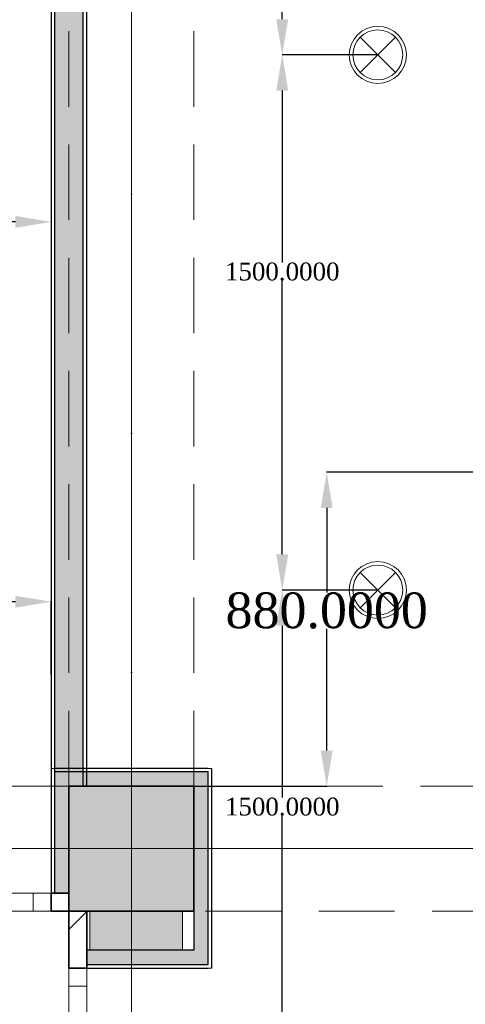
# Model space of a CAD drawing. Header units: millimetres. Extents: x 0 to 88385, y 0 to 41127.
# Tile 23 of 244: x 48919 to 50167, y 14227 to 16987. Entities that reach past the tile are written whole.
import ezdxf
from ezdxf import colors
from ezdxf.entities.mleader import LeaderData, LeaderLine
from ezdxf.enums import TextEntityAlignment as Align
from ezdxf.math import Vec2, Vec3

# ---------------------------------------------------------------- set-up
doc = ezdxf.new("R2010")
doc.units = ezdxf.units.MM
doc.header["$MEASUREMENT"] = 0
doc.linetypes.add('Dot & Dashed', pattern=[670.277762, 317.5, -176.388889, 0, -176.388874])
doc.linetypes.add('Hidden', pattern=[317.5, 211.666667, -105.833333])
for name, color, linetype in [('- განათება', 7, 'Continuous'), ('- საშტეფცელო როზეტები', 7, 'Continuous'), ('New_Structural - Bearing', 7, 'Continuous'), ('Structural - Bearing', 7, 'Continuous'), ('Structural - Grid', 7, 'Continuous')]:
    doc.layers.add(name, color=color, linetype=linetype)
for name, color, linetype, lineweight in [('Archicad Windows_Pen_No__1', 7, 'Continuous', 13), ('New_2D Drafting - General_Pen_No__2', 8, 'Continuous', 15), ('New_Structural - Bearing_Pen_No__1', 7, 'Continuous', 13), ('Structural - Bearing_Pen_No__20', 1, 'Continuous', 0), ('Structural - Bearing_Pen_No__27', 7, 'Continuous', 35)]:
    doc.layers.add(name, color=color, linetype=linetype, lineweight=lineweight)
for name, color, linetype, lineweight, true_color in [('New_2D Drafting - General_Pen_No__5', 7, 'Continuous', 25, 0x40a5ff), ('New_Interior - Lamp_Pen_No__77', 7, 'Continuous', 20, 0xffeb28), ('New_Structural - Bearing_Pen_No__255', 7, 'Continuous', 13, 0xe8e8e8), ('New_Structural - Bearing_Pen_No__5', 7, 'Continuous', 25, 0x40a5ff), ('New_Structural - Bearing_Pen_No__57', 7, 'Continuous', 25, 0xdcd214), ('Structural - Bearing_Pen_No__161', 7, 'Continuous', 13, 0x6a6a6a), ('Structural - Bearing_Pen_No__28', 7, 'Continuous', 35, 0xa80f02), ('Structural - Bearing_Pen_No__81', 7, 'Continuous', 20, 0x6a6a6a), ('Structural - Grid_Pen_No__81', 7, 'Continuous', 20, 0x6a6a6a)]:
    doc.layers.add(name, color=color, linetype=linetype, lineweight=lineweight, true_color=true_color)
doc.styles.add('GENERATED_STYLE_2', font='txt')
doc.styles.get("Standard").update_dxf_attribs({"font": 'sylfaen.ttf'})
doc.dimstyles.get("Standard").update_dxf_attribs({"dimtxt": 0.18, "dimasz": 0.18, "dimexe": 0.18, "dimexo": 0.0625, "dimgap": 0.09, "dimtad": 0, "dimtih": 1, "dimtoh": 1, "dimdec": 4, "dimzin": 0, "dimdsep": 46, "dimtxsty": 'Standard', "dimcen": 0.09, "dimadec": 0, "dimazin": 0, "dimtfac": 1, "dimtdec": 4, "dimtofl": 0, "dimtmove": 0, "dimatfit": 3, "dimfxl": 1, "dimtolj": 1, "dimtzin": 0, "dimarcsym": 0})
pattern_1 = [(45, (0, 0), (-127.2792, 127.2792), [])]

# ---------------------------------------------------------------- blocks, each defined once
blk = doc.blocks.new('Horizontal Multi-Sash Window_3')
at = {"layer": 'Archicad Windows_Pen_No__1', "color": 7, "linetype": 'Continuous', "lineweight": 13}
for p, q in [((-1162.5, 0), (1162.5, 0)), ((-1162.5, 0), (-1112.5, 0)), ((-1162.5, 0), (-1162.5, -50)), ((-1162.5, 0), (-1162.5, -50)), ((-1112.5, 0), (-1112.5, -50)), ((-1112.5, 0), (-50, 0)), ((-50, -50), (-50, 0)), ((-50, 0), (0, 0)), ((0, 0), (50, 0)), ((50, 0), (50, -50)), ((50, 0), (1112.5, 0)), ((1112.5, -50), (1112.5, 0)), ((1112.5, 0), (1162.5, 0)), ((1162.5, 0), (1162.5, -50)), ((1162.5, 0), (1162.5, -50)), ((-1162.5, -50), (1162.5, -50)), ((-1112.5, -50), (-1162.5, -50)), ((-50, -50), (-1112.5, -50)), ((0, -50), (-50, -50)), ((50, -50), (0, -50)), ((1112.5, -50), (50, -50)), ((1162.5, -50), (1112.5, -50))]:
    blk.add_line(p, q, dxfattribs=at)
blk = doc.blocks.new('Wall_4', base_point=(-35183.8, 14488))
at = {"layer": 'Structural - Bearing', "linetype": 'Continuous', "lineweight": 0, "true_color": 0x000000}
h = blk.add_hatch(dxfattribs=at)
h.set_pattern_fill('MASONRY_BLOCK', color=18, style=0, pattern_type=2)
h.set_pattern_definition(pattern_1)
h.paths.add_polyline_path([(-35233.8, 14538), (-35223.8, 14528), (-35223.8, 14538)])
h = blk.add_hatch(dxfattribs=at)
h.set_pattern_fill('MASONRY_BLOCK', color=18, style=0, pattern_type=2)
h.set_pattern_definition(pattern_1)
h.paths.add_polyline_path([(-35233.8, 14488), (-35183.8, 14488), (-35233.8, 14538)])
h = blk.add_hatch(dxfattribs=at)
h.set_pattern_fill('MASONRY_BLOCK', color=18, style=0, pattern_type=2)
h.set_pattern_definition(pattern_1)
h.paths.add_polyline_path([(-35223.8, 14528), (-35183.8, 14488), (-35183.8, 14538), (-35223.8, 14538)])
at = {"layer": 'Structural - Bearing_Pen_No__27', "color": 7, "linetype": 'Continuous', "lineweight": 35}
for p, q in [((-35223.8, 14538), (-35233.8, 14538)), ((-35233.8, 14538), (-35233.8, 14488)), ((-35183.8, 14538), (-35223.8, 14538))]:
    blk.add_line(p, q, dxfattribs=at)
at = {"layer": 'Structural - Bearing_Pen_No__27', "color": 7, "linetype": 'Continuous', "lineweight": 35, "flags": 128}
blk.add_lwpolyline([(-35233.8, 14488), (-35183.8, 14488)], dxfattribs=at)
at = {"layer": 'Archicad Windows_Pen_No__1', "color": 7, "linetype": 'Continuous', "lineweight": 13, "xscale": -1, "zscale": 1000}
blk.add_blockref('Horizontal Multi-Sash Window_3', (-36396.3, 14538), dxfattribs=at)
blk = doc.blocks.new('Horizontal Multi-Sash Window_11')
at = {"layer": 'Archicad Windows_Pen_No__1', "color": 7, "linetype": 'Continuous', "lineweight": 13}
for p, q in [((-687.5, 0), (687.5, 0)), ((-687.5, 0), (-637.5, 0)), ((-687.5, 0), (-687.5, -50)), ((-687.5, 0), (-687.5, -50)), ((-637.5, 0), (-637.5, -50)), ((-637.5, 0), (637.5, 0)), ((637.5, -50), (637.5, 0)), ((637.5, 0), (687.5, 0)), ((687.5, 0), (687.5, -50)), ((687.5, 0), (687.5, -50)), ((-687.5, -50), (687.5, -50)), ((-637.5, -50), (-687.5, -50)), ((637.5, -50), (-637.5, -50)), ((687.5, -50), (637.5, -50))]:
    blk.add_line(p, q, dxfattribs=at)
blk = doc.blocks.new('Wall_10', base_point=(-35183.8, 12903.1))
at = {"layer": 'Structural - Bearing', "linetype": 'Continuous', "lineweight": 0, "true_color": 0x000000}
h = blk.add_hatch(dxfattribs=at)
h.set_pattern_fill('MASONRY_BLOCK', color=18, style=0, pattern_type=2)
h.set_pattern_definition(pattern_1)
h.paths.add_polyline_path([(-35133.8, 14488), (-35183.8, 14488), (-35183.8, 14328), (-35133.8, 14328)])
at = {"layer": 'Structural - Bearing_Pen_No__27', "color": 7, "linetype": 'Continuous', "lineweight": 35}
for p, q in [((-35183.8, 14328), (-35133.8, 14328)), ((-35183.8, 12953.1), (-35133.8, 12953.1))]:
    blk.add_line(p, q, dxfattribs=at)
at = {"layer": 'Structural - Bearing_Pen_No__27', "color": 7, "linetype": 'Continuous', "lineweight": 35, "flags": 128}
for points in [[(-35183.8, 14488), (-35183.8, 14328)], [(-35133.8, 14328), (-35133.8, 14488)]]:
    blk.add_lwpolyline(points, dxfattribs=at)
at = {"layer": 'Archicad Windows_Pen_No__1', "color": 7, "linetype": 'Continuous', "lineweight": 13, "zscale": 1000, "rotation": 90}
blk.add_blockref('Horizontal Multi-Sash Window_11', (-35183.8, 13640.5), dxfattribs=at)
blk = doc.blocks.new('Wall_60', base_point=(-35233.8, 20488))
at = {"layer": 'New_Structural - Bearing_Pen_No__57', "linetype": 'Continuous', "lineweight": 25, "true_color": 0xdcd214}
blk.add_hatch(color=52, dxfattribs=at).paths.add_polyline_path([(-35223.8, 20488), (-35223.8, 14838), (-35143.8, 14838), (-35143.8, 20488)])
at = {"layer": 'New_Structural - Bearing_Pen_No__1', "color": 7, "linetype": 'Continuous', "lineweight": 13, "flags": 128}
for points in [[(-35233.8, 14838), (-35223.8, 14838)], [(-35223.8, 14838), (-35183.8, 14838)]]:
    blk.add_lwpolyline(points, dxfattribs=at)
at = {"layer": 'New_Structural - Bearing_Pen_No__5', "color": 161, "linetype": 'Continuous', "lineweight": 25, "true_color": 0x40a5ff}
for p, q in [((-35223.8, 20488), (-35223.8, 14838)), ((-35143.8, 14838), (-35143.8, 20488))]:
    blk.add_line(p, q, dxfattribs=at)
at = {"layer": 'New_Structural - Bearing_Pen_No__5', "color": 161, "linetype": 'Continuous', "lineweight": 25, "true_color": 0x40a5ff, "flags": 128}
for points in [[(-35233.8, 20488), (-35233.8, 14838)], [(-35133.8, 14838), (-35133.8, 20488)]]:
    blk.add_lwpolyline(points, dxfattribs=at)
blk = doc.blocks.new('Wall_105', base_point=(-34833.8, 14838))
at = {"layer": 'New_Structural - Bearing_Pen_No__255', "linetype": 'Continuous', "lineweight": 13, "true_color": 0xe8e8e8}
for points in [[(-34833.8, 14878), (-34833.8, 14838), (-34793.8, 14878)], [(-34833.8, 14838), (-34793.8, 14838), (-34793.8, 14878)], [(-34833.8, 14838), (-34833.8, 14488), (-34793.8, 14488), (-34793.8, 14838)]]:
    blk.add_hatch(color=254, dxfattribs=at).paths.add_polyline_path(points)
at = {"layer": 'New_Structural - Bearing_Pen_No__1', "color": 7, "linetype": 'Continuous', "lineweight": 13, "flags": 128}
blk.add_lwpolyline([(-34783.8, 14888), (-34793.8, 14888)], dxfattribs=at)
at = {"layer": 'New_Structural - Bearing_Pen_No__5', "color": 161, "linetype": 'Continuous', "lineweight": 25, "true_color": 0x40a5ff}
for p, q in [((-34793.8, 14878), (-34833.8, 14878)), ((-34793.8, 14838), (-34793.8, 14878)), ((-34793.8, 14488), (-34793.8, 14838))]:
    blk.add_line(p, q, dxfattribs=at)
at = {"layer": 'New_Structural - Bearing_Pen_No__5', "color": 161, "linetype": 'Continuous', "lineweight": 25, "true_color": 0x40a5ff, "flags": 128}
blk.add_lwpolyline([(-34783.8, 14488), (-34783.8, 14888)], dxfattribs=at)
blk = doc.blocks.new('Wall_106', base_point=(-35183.8, 14488))
at = {"layer": 'New_Structural - Bearing_Pen_No__255', "linetype": 'Continuous', "lineweight": 13, "true_color": 0xe8e8e8}
for points in [[(-35223.8, 14878), (-35183.8, 14838), (-35183.8, 14878)], [(-35223.8, 14838), (-35183.8, 14838), (-35223.8, 14878)], [(-35223.8, 14838), (-35223.8, 14538), (-35183.8, 14538), (-35183.8, 14838)]]:
    blk.add_hatch(color=254, dxfattribs=at).paths.add_polyline_path(points)
at = {"layer": 'New_Structural - Bearing_Pen_No__1', "color": 7, "linetype": 'Continuous', "lineweight": 13, "flags": 128}
blk.add_lwpolyline([(-35233.8, 14888), (-35223.8, 14888)], dxfattribs=at)
at = {"layer": 'New_Structural - Bearing_Pen_No__5', "color": 161, "linetype": 'Continuous', "lineweight": 25, "true_color": 0x40a5ff}
for p, q in [((-35183.8, 14878), (-35223.8, 14878)), ((-35223.8, 14878), (-35223.8, 14838)), ((-35223.8, 14838), (-35223.8, 14538))]:
    blk.add_line(p, q, dxfattribs=at)
at = {"layer": 'New_Structural - Bearing_Pen_No__5', "color": 161, "linetype": 'Continuous', "lineweight": 25, "true_color": 0x40a5ff, "flags": 128}
blk.add_lwpolyline([(-35233.8, 14888), (-35233.8, 14538)], dxfattribs=at)
at = {"layer": 'Structural - Bearing_Pen_No__27', "color": 7, "linetype": 'Continuous', "lineweight": 35}
for p, q in [((-35223.8, 14538), (-35233.8, 14538)), ((-35183.8, 14538), (-35223.8, 14538))]:
    blk.add_line(p, q, dxfattribs=at)
blk = doc.blocks.new('Wall_107', base_point=(-35183.8, 14838))
at = {"layer": 'New_Structural - Bearing_Pen_No__255', "linetype": 'Continuous', "lineweight": 13, "true_color": 0xe8e8e8}
blk.add_hatch(color=254, dxfattribs=at).paths.add_polyline_path([(-34833.8, 14878), (-35183.8, 14878), (-35183.8, 14838), (-34833.8, 14838)])
at = {"layer": 'New_Structural - Bearing_Pen_No__5', "color": 161, "linetype": 'Continuous', "lineweight": 25, "true_color": 0x40a5ff}
for p, q in [((-35183.8, 14878), (-35223.8, 14878)), ((-34833.8, 14878), (-35183.8, 14878)), ((-34793.8, 14878), (-34833.8, 14878))]:
    blk.add_line(p, q, dxfattribs=at)
at = {"layer": 'New_Structural - Bearing_Pen_No__5', "color": 161, "linetype": 'Continuous', "lineweight": 25, "true_color": 0x40a5ff, "flags": 128}
blk.add_lwpolyline([(-34793.8, 14888), (-35223.8, 14888)], dxfattribs=at)
blk = doc.blocks.new('Wall_259', base_point=(-34833.8, 14488))
at = {"layer": 'New_Structural - Bearing_Pen_No__57', "linetype": 'Continuous', "lineweight": 25, "true_color": 0xdcd214}
for points in [[(-34793.8, 14378), (-34793.8, 14488), (-34833.8, 14488), (-34833.8, 14378)], [(-34833.8, 14378), (-34833.8, 14338), (-34793.8, 14338)], [(-34793.8, 14378), (-34833.8, 14378), (-34793.8, 14338)]]:
    blk.add_hatch(color=52, dxfattribs=at).paths.add_polyline_path(points)
at = {"layer": 'New_Structural - Bearing_Pen_No__1', "color": 7, "linetype": 'Continuous', "lineweight": 13, "flags": 128}
blk.add_lwpolyline([(-34783.8, 14328), (-34793.8, 14328)], dxfattribs=at)
at = {"layer": 'New_Structural - Bearing_Pen_No__5', "color": 161, "linetype": 'Continuous', "lineweight": 25, "true_color": 0x40a5ff}
for p, q in [((-34793.8, 14378), (-34793.8, 14488)), ((-34793.8, 14338), (-34793.8, 14378)), ((-34833.8, 14338), (-34793.8, 14338))]:
    blk.add_line(p, q, dxfattribs=at)
at = {"layer": 'New_Structural - Bearing_Pen_No__5', "color": 161, "linetype": 'Continuous', "lineweight": 25, "true_color": 0x40a5ff, "flags": 128}
for points in [[(-34833.8, 14488), (-34833.8, 14378)], [(-34783.8, 14328), (-34783.8, 14488)]]:
    blk.add_lwpolyline(points, dxfattribs=at)
blk = doc.blocks.new('Wall_260', base_point=(-34833.8, 14378))
at = {"layer": 'New_Structural - Bearing_Pen_No__57', "linetype": 'Continuous', "lineweight": 25, "true_color": 0xdcd214}
blk.add_hatch(color=52, dxfattribs=at).paths.add_polyline_path([(-34833.8, 14378), (-35133.8, 14378), (-35133.8, 14338), (-34833.8, 14338)])
at = {"layer": 'New_Structural - Bearing_Pen_No__1', "color": 7, "linetype": 'Continuous', "lineweight": 13, "flags": 128}
for points in [[(-35133.8, 14378), (-35133.8, 14338)], [(-35133.8, 14338), (-35133.8, 14328)]]:
    blk.add_lwpolyline(points, dxfattribs=at)
at = {"layer": 'New_Structural - Bearing_Pen_No__5', "color": 161, "linetype": 'Continuous', "lineweight": 25, "true_color": 0x40a5ff}
for p, q in [((-35133.8, 14338), (-34833.8, 14338)), ((-34833.8, 14338), (-34793.8, 14338))]:
    blk.add_line(p, q, dxfattribs=at)
at = {"layer": 'New_Structural - Bearing_Pen_No__5', "color": 161, "linetype": 'Continuous', "lineweight": 25, "true_color": 0x40a5ff, "flags": 128}
for points in [[(-34833.8, 14378), (-35133.8, 14378)], [(-35133.8, 14328), (-34793.8, 14328)]]:
    blk.add_lwpolyline(points, dxfattribs=at)
blk = doc.blocks.new('Column_11', base_point=(-35008.8, 14663))
at = {"layer": 'Structural - Bearing_Pen_No__161', "linetype": 'Continuous', "lineweight": 0, "true_color": 0x6a6a6a}
blk.add_hatch(color=251, dxfattribs=at).paths.add_polyline_path([(-34833.8, 14488), (-34833.8, 14838), (-35183.8, 14838), (-35183.8, 14488)])
at = {"layer": 'Structural - Bearing_Pen_No__20', "color": 1, "linetype": 'Continuous', "lineweight": 0}
for p, q in [((-35008.8, 14743), (-35008.8, 14918)), ((-35088.8, 14663), (-35263.8, 14663)), ((-34928.8, 14663), (-34753.8, 14663)), ((-35008.8, 14583), (-35008.8, 14408))]:
    blk.add_line(p, q, dxfattribs=at)
blk.add_point((-35008.8, 14663), dxfattribs=at)
at = {"layer": 'Structural - Bearing_Pen_No__28', "color": 14, "linetype": 'Continuous', "lineweight": 35, "true_color": 0xa80f02, "flags": 128}
blk.add_lwpolyline([(-34833.8, 14488), (-34833.8, 14838), (-35183.8, 14838), (-35183.8, 14488)], close=True, dxfattribs=at)
blk = doc.blocks.new('Standard grid marker')
at = {"layer": 'Structural - Grid_Pen_No__81', "color": 251, "linetype": 'Continuous', "lineweight": 20, "true_color": 0x6a6a6a}
blk.add_line((1000, 0), (51328.1, 0), dxfattribs=at)
at = {"layer": 'Structural - Grid_Pen_No__81', "color": 251, "lineweight": 20, "true_color": 0x6a6a6a, "style": 'GENERATED_STYLE_2'}
for tag, p in [('AC_MarkerText_1_0', (-100, -144)), ('AC_MarkerText_1_1', (52428.1, -144))]:
    blk.add_attdef(tag, text='', height=100, rotation=180, dxfattribs=at).set_placement(p, align=Align.TOP_CENTER)
blk = doc.blocks.new('Standard grid marker_2')
at = {"layer": 'Structural - Grid_Pen_No__81', "color": 251, "linetype": 'Continuous', "lineweight": 20, "true_color": 0x6a6a6a}
blk.add_line((1000, 0), (27734.9, 0), dxfattribs=at)
at = {"layer": 'Structural - Grid_Pen_No__81', "color": 251, "lineweight": 20, "true_color": 0x6a6a6a, "style": 'GENERATED_STYLE_2'}
for tag, p in [('AC_MarkerText_1_0', (-1.5, -46.7)), ('AC_MarkerText_1_1', (28933.4, -46.7))]:
    blk.add_attdef(tag, text='', height=100, rotation=270, dxfattribs=at).set_placement(p, align=Align.TOP_CENTER)
blk = doc.blocks.new('Beam_7', base_point=(-35008.8, 14663))
at = {"layer": 'Structural - Bearing_Pen_No__81', "color": 251, "linetype": 'Dot & Dashed', "lineweight": 20, "true_color": 0x6a6a6a}
blk.add_line((-35008.8, 14663), (-35008.8, 32663), dxfattribs=at)
at = {"layer": 'Structural - Bearing_Pen_No__81', "color": 251, "linetype": 'Hidden', "lineweight": 20, "true_color": 0x6a6a6a}
for p, q in [((-35183.8, 14838), (-35183.8, 20488)), ((-34833.8, 14838), (-34833.8, 20488))]:
    blk.add_line(p, q, dxfattribs=at)
blk = doc.blocks.new('Beam_10', base_point=(-47008.8, 14663))
at = {"layer": 'Structural - Bearing_Pen_No__81', "color": 251, "linetype": 'Hidden', "lineweight": 20, "true_color": 0x6a6a6a}
for p, q in [((-40833.8, 14838), (-35183.8, 14838)), ((-34833.8, 14838), (-29183.8, 14838)), ((-47183.8, 14488), (1166.2, 14488))]:
    blk.add_line(p, q, dxfattribs=at)
at = {"layer": 'Structural - Bearing_Pen_No__81', "color": 251, "linetype": 'Dot & Dashed', "lineweight": 20, "true_color": 0x6a6a6a}
blk.add_line((-47008.8, 14663), (991.2, 14663), dxfattribs=at)
blk = doc.blocks.new('Recessed Spot')
at = {"layer": 'New_Interior - Lamp_Pen_No__77', "color": 2, "linetype": 'Continuous', "lineweight": 20, "true_color": 0xffeb28}
for q in [(-49.5, 49.5), (49.5, 49.5), (-49.5, -49.5), (49.5, -49.5)]:
    blk.add_line((0, 0), q, dxfattribs=at)
at = {"layer": 'New_Interior - Lamp_Pen_No__77', "color": 2, "linetype": 'Continuous', "lineweight": 20, "true_color": 0xffeb28, "flags": 128}
blk.add_lwpolyline([(80, 0, 1), (-80, 0, 1)], format="xyb", close=True, dxfattribs=at)
at = {"layer": 'New_Interior - Lamp_Pen_No__77', "color": 2, "linetype": 'Continuous', "lineweight": 20, "true_color": 0xffeb28}
blk.add_circle((0, 0), 70, dxfattribs=at)
blk = doc.blocks.new('*D802')
at = {"layer": '- განათება', "color": 0, "lineweight": -2, "transparency": 16777216}
for p, q in [((49006.5, 16701.4), (49006.5, 16419.8)), ((48006.5, 16657.9), (48006.5, 16419.8)), ((48106.5, 16420), (48339.9, 16420)), ((48906.5, 16420), (48639.1, 16420))]:
    blk.add_line(p, q, dxfattribs=at)
at = {"layer": '- განათება', "color": 0, "transparency": 16777216}
for points in [[(48106.5, 16436.7), (48106.5, 16403.3), (48006.5, 16420)], [(48906.5, 16436.7), (48906.5, 16403.3), (49006.5, 16420)]]:
    blk.add_solid(points, dxfattribs=at)
at = {"layer": 'Defpoints', "color": 0, "transparency": 16777216}
for p in [(49006.5, 16701.5), (48006.5, 16658), (48006.5, 16420)]:
    blk.add_point(p, dxfattribs=at)
at = {"layer": '- განათება', "color": 0, "transparency": 16777216, "insert": (48489.5, 16420), "char_height": 50, "attachment_point": 5}
blk.add_mtext('\\A1;{\\fSylfaen|b0|i0|c0|p18;1000.0000}', dxfattribs=at)
blk = doc.blocks.new('*D809')
at = {"layer": '- განათება', "color": 0, "lineweight": -2, "transparency": 16777216}
for p, q in [((48006.5, 15158), (48006.5, 15355.4)), ((48106.5, 15355.2), (48406.5, 15355.2)), ((48906.5, 15355.2), (48705.8, 15355.2)), ((49006.5, 15151.8), (49006.5, 15355.4))]:
    blk.add_line(p, q, dxfattribs=at)
at = {"layer": '- განათება', "color": 0, "transparency": 16777216}
for points in [[(48106.5, 15371.9), (48106.5, 15338.6), (48006.5, 15355.2)], [(48906.5, 15371.9), (48906.5, 15338.6), (49006.5, 15355.2)]]:
    blk.add_solid(points, dxfattribs=at)
at = {"layer": 'Defpoints', "color": 0, "transparency": 16777216}
for p in [(48006.5, 15355.2), (48006.5, 15158), (49006.5, 15151.7)]:
    blk.add_point(p, dxfattribs=at)
at = {"layer": '- განათება', "color": 0, "transparency": 16777216, "insert": (48556.1, 15355.2), "char_height": 50, "attachment_point": 5}
blk.add_mtext('\\A1;{\\fSylfaen|b0|i0|c0|p18;1000.0000}', dxfattribs=at)
blk = doc.blocks.new('*D834')
at = {"layer": '- განათება', "color": 0, "lineweight": -2, "transparency": 16777216}
for p, q in [((49921.7, 15388), (49653.8, 15388)), ((49654, 15288), (49654, 14806.1)), ((49654, 13988), (49654, 14754.8)), ((49921.7, 13888), (49653.8, 13888))]:
    blk.add_line(p, q, dxfattribs=at)
at = {"layer": '- განათება', "color": 0, "transparency": 16777216}
for points in [[(49637.3, 15288), (49670.7, 15288), (49654, 15388)], [(49637.3, 13988), (49670.7, 13988), (49654, 13888)]]:
    blk.add_solid(points, dxfattribs=at)
at = {"layer": 'Defpoints', "color": 0, "transparency": 16777216}
for p in [(49921.7, 15388), (49654, 13888), (49921.7, 13888)]:
    blk.add_point(p, dxfattribs=at)
at = {"layer": '- განათება', "color": 0, "transparency": 16777216, "insert": (49654, 14780.4), "char_height": 50, "attachment_point": 5}
blk.add_mtext('\\A1;{\\fSylfaen|b0|i0|c0|p18;1500.0000}', dxfattribs=at)
blk = doc.blocks.new('*D835')
at = {"layer": '- განათება', "color": 0, "lineweight": -2, "transparency": 16777216}
for p, q in [((49921.7, 16888), (49653.8, 16888)), ((49654, 16788), (49654, 16306.1)), ((49654, 15488), (49654, 16254.8)), ((49921.7, 15388), (49653.8, 15388))]:
    blk.add_line(p, q, dxfattribs=at)
at = {"layer": '- განათება', "color": 0, "transparency": 16777216}
for points in [[(49637.3, 16788), (49670.7, 16788), (49654, 16888)], [(49637.3, 15488), (49670.7, 15488), (49654, 15388)]]:
    blk.add_solid(points, dxfattribs=at)
at = {"layer": 'Defpoints', "color": 0, "transparency": 16777216}
for p in [(49921.7, 16888), (49654, 15388), (49921.7, 15388)]:
    blk.add_point(p, dxfattribs=at)
at = {"layer": '- განათება', "color": 0, "transparency": 16777216, "insert": (49654, 16280.4), "char_height": 50, "attachment_point": 5}
blk.add_mtext('\\A1;{\\fSylfaen|b0|i0|c0|p18;1500.0000}', dxfattribs=at)
blk = doc.blocks.new('*D836')
at = {"layer": '- განათება', "color": 0, "lineweight": -2, "transparency": 16777216}
for p, q in [((49921.7, 18388), (49653.8, 18388)), ((49654, 18288), (49654, 17806.1)), ((49654, 16988), (49654, 17754.8)), ((49921.7, 16888), (49653.8, 16888))]:
    blk.add_line(p, q, dxfattribs=at)
at = {"layer": '- განათება', "color": 0, "transparency": 16777216}
for points in [[(49637.3, 18288), (49670.7, 18288), (49654, 18388)], [(49637.3, 16988), (49670.7, 16988), (49654, 16888)]]:
    blk.add_solid(points, dxfattribs=at)
at = {"layer": 'Defpoints', "color": 0, "transparency": 16777216}
for p in [(49921.7, 18388), (49654, 16888), (49921.7, 16888)]:
    blk.add_point(p, dxfattribs=at)
at = {"layer": '- განათება', "color": 0, "transparency": 16777216, "insert": (49654, 17780.4), "char_height": 50, "attachment_point": 5}
blk.add_mtext('\\A1;{\\fSylfaen|b0|i0|c0|p18;1500.0000}', dxfattribs=at)
blk = doc.blocks.new('*D1369')
at = {"layer": '- საშტეფცელო როზეტები', "color": 0, "lineweight": -2, "transparency": 16777216}
for p, q in [((51096, 15718), (49778.4, 15718)), ((49778.5, 15618), (49778.5, 15381.2)), ((49778.5, 14938), (49778.5, 15278.8)), ((49406.6, 14838), (49778.7, 14838))]:
    blk.add_line(p, q, dxfattribs=at)
at = {"layer": '- საშტეფცელო როზეტები', "color": 0, "transparency": 16777216}
for points in [[(49761.9, 15618), (49795.2, 15618), (49778.5, 15718)], [(49761.9, 14938), (49795.2, 14938), (49778.5, 14838)]]:
    blk.add_solid(points, dxfattribs=at)
at = {"layer": 'Defpoints', "color": 0, "transparency": 16777216}
for p in [(49778.5, 15718), (51096.1, 15718), (49406.5, 14838)]:
    blk.add_point(p, dxfattribs=at)
at = {"layer": '- საშტეფცელო როზეტები', "color": 0, "transparency": 16777216, "insert": (49778.5, 15330), "char_height": 100, "attachment_point": 5}
blk.add_mtext('\\A1;{\\fSylfaen|b0|i0|c0|p18;880.0000}', dxfattribs=at)

msp = doc.modelspace()

# ---------------------------------------------------------------- hatches: boundary and pattern name
at = {"layer": 'New_2D Drafting - General_Pen_No__5', "linetype": 'Continuous', "lineweight": 0, "true_color": 0x10293f}
msp.add_hatch(color=158, dxfattribs=at).paths.add_polyline_path([(49115.06416, 14487.98097), (49115.06416, 14377.98097), (49375.06416, 14377.98097), (49375.06416, 14487.98097)])

# ---------------------------------------------------------------- linework, layer by layer
at = {"layer": 'New_2D Drafting - General_Pen_No__2', "color": 8, "linetype": 'Continuous', "lineweight": 15, "flags": 128}
msp.add_lwpolyline([(49115.06416, 14487.98097), (49115.06416, 14377.98097), (49375.06416, 14377.98097), (49375.06416, 14487.98097)], close=True, dxfattribs=at)

# ---------------------------------------------------------------- block references
at = {"layer": '- განათება', "color": 2, "linetype": 'Continuous', "lineweight": 20, "true_color": 0xffeb28, "zscale": 1000}
for p in [(49921.73497, 16887.98097), (49921.73497, 15387.98097)]:
    msp.add_blockref('Recessed Spot', p, dxfattribs=at)
at = {"layer": 'New_Structural - Bearing', "color": 7, "lineweight": 35}
for name, p in [('Wall_60', (49006.5059, 20487.98097)), ('Wall_106', (49056.5059, 14487.98097)), ('Wall_107', (49056.5059, 14837.98097)), ('Wall_105', (49406.5059, 14837.98097)), ('Wall_259', (49406.5059, 14487.98097)), ('Wall_260', (49406.5059, 14377.98097))]:
    msp.add_blockref(name, p, dxfattribs=at)
at = {"layer": 'Structural - Bearing', "color": 251, "lineweight": 20, "true_color": 0x6a6a6a}
for name, p in [('Beam_7', (49231.5059, 14662.98097)), ('Beam_10', (37231.5059, 14662.98097))]:
    msp.add_blockref(name, p, dxfattribs=at)
at = {"layer": 'Structural - Bearing', "color": 7, "lineweight": 35}
for name, p in [('Wall_4', (49056.5059, 14487.98097)), ('Wall_10', (49056.5059, 12903.05519))]:
    msp.add_blockref(name, p, dxfattribs=at)
at = {"layer": 'Structural - Bearing', "color": 14, "lineweight": 35, "true_color": 0xa80f02}
msp.add_blockref('Column_11', (49231.5059, 14662.98097), dxfattribs=at)
at = {"layer": 'Structural - Grid', "color": 8, "linetype": 'Continuous', "lineweight": 15, "zscale": 1000}
for name, p, rotation in [('Standard grid marker_2', (49231.5059, 11703.05519), 90), ('Standard grid marker', (88184.57817, 14662.98097), 180)]:
    msp.add_blockref(name, p, dxfattribs=dict(at, rotation=rotation))

# ---------------------------------------------------------------- dimensions: what is measured, and where the dimension line sits
at = {"layer": '- განათება', "color": 1}
for base, p1, p2, angle, picture, middle in [((49654, 16887.98097), (49921.73497, 18387.98097), (49921.73497, 16887.98097), 270, '*D836', (49654, 17780.41604)), ((49654, 15387.98097), (49921.73497, 16887.98097), (49921.73497, 15387.98097), 270, '*D835', (49654, 16280.41604)), ((48006.5059, 16419.99568), (49006.5059, 16701.5), (48006.5059, 16657.98097), 180, '*D802', (48489.5, 16419.99568)), ((48006.5059, 15355.2392), (49006.5059, 15151.7392), (48006.5059, 15157.98097), 180, '*D809', (48556.13589, 15355.2392)), ((49654, 13887.98097), (49921.73497, 15387.98097), (49921.73497, 13887.98097), 270, '*D834', (49654, 14780.41604))]:
    dim = msp.add_linear_dim(base=base, p1=p1, p2=p2, angle=angle, text='{\\fSylfaen|b0|i0|c0|p18;<>}', dimstyle='Standard', override={"dimtxt": 50, "dimasz": 100}, dxfattribs=at)
    dim.commit()
    dim.dimension.update_dxf_attribs({"geometry": picture, "text_midpoint": middle, "dimtype": 160})
at = {"layer": '- საშტეფცელო როზეტები', "color": 1}
dim = msp.add_linear_dim(base=(49778.54407, 15717.98097), p1=(49406.5059, 14837.98097), p2=(51096.05728, 15717.98097), angle=90, text='{\\fSylfaen|b0|i0|c0|p18;<>}', dimstyle='Standard', override={"dimtxt": 100, "dimasz": 100}, dxfattribs=at)
dim.commit()
dim.dimension.update_dxf_attribs({"geometry": '*D1369', "text_midpoint": (49778.54407, 15330), "dimtype": 160})

# ---------------------------------------------------------------- leaders
at = {"color": 5}
ml = msp.add_multileader_mtext('Standard', dxfattribs=at)
ml.set_content('ნეოტეკის  ფარი', color=5)
ml.set_leader_properties()
ml.build(insert=Vec2(0, 0))
ml.multileader.update_dxf_attribs({"text_right_attachment_type": 6, "dogleg_length": 50, "arrow_head_size": 100})
ctx = ml.context
ctx.base_point, ctx.char_height, ctx.arrow_head_size, ctx.landing_gap_size, ctx.plane_origin = Vec3(50468.91, 32218.71661), 100, 100, 0.09, Vec3(56312.8393, 27064.407)
ctx.right_attachment = 6
notes = []
notes.append((ctx, [(0, (0, 0, 0), (0, 0), (1, 0), 1, [])]))
ctx.mtext.insert, ctx.mtext.width, ctx.mtext.flow_direction = Vec3(50469, 32288.46183), 1402.7684334, 5
ml = msp.add_multileader_mtext('Standard', dxfattribs=at)
ml.set_content('ნეოტეკის \\Pრეკი', color=5)
ml.set_leader_properties()
ml.build(insert=Vec2(0, 0))
ml.multileader.update_dxf_attribs({"text_right_attachment_type": 6, "dogleg_length": 50, "arrow_head_size": 100})
ctx = ml.context
ctx.base_point, ctx.char_height, ctx.arrow_head_size, ctx.landing_gap_size, ctx.plane_origin = Vec3(52433.92127, 31594.41315), 100, 100, 0.09, Vec3(58277.85057, 26439.85585)
ctx.right_attachment = 6
notes.append((ctx, [(0, (0, 0, 0), (0, 0), (1, 0), 1, [])]))
ctx.mtext.insert, ctx.mtext.width, ctx.mtext.flow_direction = Vec3(52434.01127, 31663.91068), 1402.7684334, 5
ml = msp.add_multileader_mtext('Standard', dxfattribs=at)
ml.set_content('ნეოტეკის ფარი', color=5)
ml.set_leader_properties()
ml.build(insert=Vec2(0, 0))
ml.multileader.update_dxf_attribs({"text_right_attachment_type": 6, "dogleg_length": 50, "arrow_head_size": 100})
ctx = ml.context
ctx.base_point, ctx.char_height, ctx.arrow_head_size, ctx.landing_gap_size, ctx.plane_origin, ctx.plane_x_axis, ctx.plane_y_axis = Vec3(52750.59611, 30623.37284), 100, 100, 0.09, Vec3(48445.57174, 24617.92422), Vec3(0, -1), Vec3(1, 0)
ctx.right_attachment = 6
notes.append((ctx, [(0, (0, 0, 0), (0, 0), (1, 0), 1, [])]))
ctx.mtext.insert, ctx.mtext.text_direction, ctx.mtext.rotation, ctx.mtext.width, ctx.mtext.flow_direction = Vec3(52820.34133, 30623.28284), Vec3(0, -1), 4.7123889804, 1402.7684334, 5
ml = msp.add_multileader_mtext('Standard', dxfattribs=at)
ml.set_content('ელ. ფარების ადგილი', color=5)
ml.set_leader_properties()
ml.build(insert=Vec2(0, 0))
ml.multileader.update_dxf_attribs({"text_right_attachment_type": 6, "dogleg_length": 50, "arrow_head_size": 100})
ctx = ml.context
ctx.base_point, ctx.char_height, ctx.arrow_head_size, ctx.landing_gap_size, ctx.plane_origin = Vec3(52207.87269, 28518.35488), 100, 100, 0.09, Vec3(58051.80199, 23364.78837)
ctx.right_attachment = 6
notes.append((ctx, [(0, (0, 0, 0), (0, 0), (1, 0), 1, [])]))
ctx.mtext.insert, ctx.mtext.width, ctx.mtext.flow_direction = Vec3(52207.96269, 28588.8432), 1402.7684334, 5
for ctx, leaders in notes:
    for number, flags, end, landing, length, lines in leaders:
        leader = LeaderData()
        leader.index, (leader.has_last_leader_line, leader.has_dogleg_vector, leader.attachment_direction) = number, flags
        leader.last_leader_point, leader.dogleg_vector, leader.dogleg_length = Vec3(end), Vec3(landing), length
        for number, points, colour, breaks in lines:
            line = LeaderLine()
            line.index, line.vertices, line.color, line.breaks = number, Vec3.list(points), colors.encode_raw_color(colour), breaks
            leader.lines.append(line)
        ctx.leaders.append(leader)

doc.saveas('drawing.dxf')
